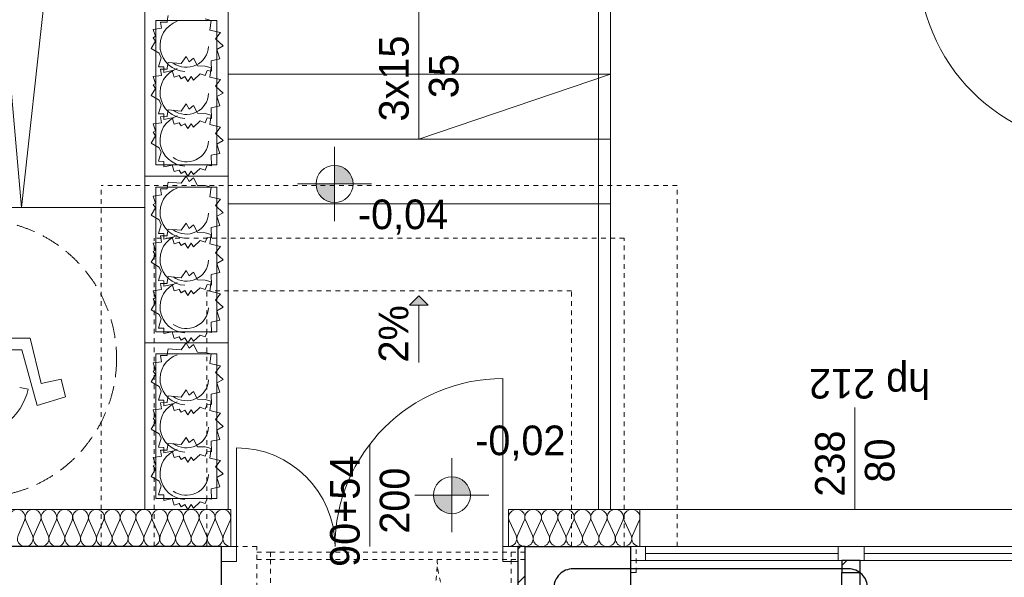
# Model space of a CAD drawing. Extents: x -220425 to -93252, y -20065 to 80294.
# Tile 34 of 103: x -172693 to -167375, y 2479 to 5489. Entities that reach past the tile are written whole.
import ezdxf
from ezdxf.lldxf.tags import DXFTag

# ---------------------------------------------------------------- set-up
doc = ezdxf.new("R2010")
doc.units = 0
doc.header["$MEASUREMENT"] = 0
doc.set_wipeout_variables(frame=1)
doc.linetypes.add('Hidden Line', pattern=[50, 25, -25])
doc.linetypes.add('Krawędzie ukryte', pattern=[150, 100, -50])
doc.layers.add('#kan_san-op', color=34, linetype='Continuous')
doc.layers.add('IS_Text_Konstrukcji', color=7, linetype='Continuous')
for name, color, linetype, lineweight, true_color in [('Arch drzwi_Nr_Pióra__4', 7, 'Continuous', 9, 0x029e21), ('Arch ocieplenie_Nr_Pióra__22', 7, 'Continuous', 9, 0x7f7f7f), ('Arch okna_Nr_Pióra__4', 7, 'Continuous', 9, 0x029e21), ('Arch wyposarzenie_Nr_Pióra__2', 7, 'Continuous', 13, 0x7f7f7f), ('Arch wyposarzenie_Nr_Pióra__4', 7, 'Continuous', 9, 0x029e21)]:
    doc.layers.add(name, color=color, linetype=linetype, lineweight=lineweight, true_color=true_color)
for name, color, linetype, lineweight in [('Arch opisy_Nr_Pióra__21', 7, 'Continuous', 9), ('Arch schody_Nr_Pióra__21', 7, 'Continuous', 9), ('arch spadki_Nr_Pióra__21', 7, 'Continuous', 9), ('ARCH TABELA_Nr_Pióra__21', 7, 'Continuous', 9), ('Arch wyburzenia_Nr_Pióra__46', 5, 'Continuous', 13), ('Arch ściany nośne_Nr_Pióra__21', 7, 'Continuous', 9), ('Arch ściany nośne_Nr_Pióra__27', 7, 'Continuous', 30), ('INWENT RZĘDNE_Nr_Pióra__21', 7, 'Continuous', 9), ('INWENT. DRZWI_Nr_Pióra__101', 8, 'Continuous', 13), ('INWENT.ŚCIANY_Nr_Pióra__1', 7, 'Continuous', 25), ('INWENT.ŚCIANY_Nr_Pióra__101', 8, 'Continuous', 13), ('PODKŁAD', 252, 'Continuous', 35)]:
    doc.layers.add(name, color=color, linetype=linetype, lineweight=lineweight)
doc.styles.add('GENERATED_STYLE_2', font='txt')
doc.styles.add('GENERATED_STYLE_6', font='txt')
tags = doc.linetypes.add('SOLID', pattern=[10, 10, 0]).pattern_tags.tags
tags[6:7] = [DXFTag(74, 4), DXFTag(75, 0), DXFTag(340, '0'), DXFTag(46, 0.0), DXFTag(50, 0.0), DXFTag(44, 0.0), DXFTag(45, 0.0)]
tags[4:5] = [DXFTag(74, 4), DXFTag(75, 0), DXFTag(340, '0'), DXFTag(46, 0.0), DXFTag(50, 0.0), DXFTag(44, 0.0), DXFTag(45, 0.0)]
pattern_1 = [(45, (0, 0), (-91.92388, 91.92388), [])]

# ---------------------------------------------------------------- blocks, each defined once
blk = doc.blocks.new('parter')
at = {"layer": 'Arch schody_Nr_Pióra__21', "linetype": 'Continuous'}
blk.add_hatch(color=252, dxfattribs=at).paths.add_polyline_path([(-170537.4, 3998.4), (-170487.4, 3948.4), (-170587.4, 3948.4)], flags=0)
at = {"layer": 'Arch ściany nośne_Nr_Pióra__21', "linetype": 'Continuous'}
h = blk.add_hatch(dxfattribs=at)
h.set_pattern_fill('Common_Brick', color=252, style=0, pattern_type=2)
h.set_pattern_definition(pattern_1)
h.paths.add_polyline_path([(-169962.4, 2214.9), (-169962.4, 2644.9), (-170002.4, 2644.9), (-170002.4, 2214.9)], flags=0)
h = blk.add_hatch(dxfattribs=at)
h.set_pattern_fill('Common_Brick', color=252, style=0, pattern_type=2)
h.set_pattern_definition(pattern_1)
h.paths.add_polyline_path([(-168252.4, 2504.9), (-168152.4, 2504.9), (-168152.4, 2569.9), (-168252.4, 2569.9)], flags=0)
at = {"layer": 'INWENT RZĘDNE_Nr_Pióra__21', "linetype": 'Continuous'}
for points in [[(-170992.1, 4602.2), (-170892.1, 4602.2), (-170899.7, 4640.4), (-170921.4, 4672.9), (-170953.8, 4694.6), (-170992.1, 4702.2)], [(-170992.1, 4602.2), (-171092.1, 4602.2), (-171084.5, 4563.9), (-171062.8, 4531.5), (-171030.4, 4509.8), (-170992.1, 4502.2)], [(-170358.5, 2922.1), (-170258.5, 2922.1), (-170266.2, 2960.4), (-170287.8, 2992.8), (-170320.3, 3014.5), (-170358.5, 3022.1)], [(-170358.5, 2922.1), (-170458.5, 2922.1), (-170450.9, 2883.8), (-170429.3, 2851.4), (-170396.8, 2829.7), (-170358.5, 2822.1)]]:
    blk.add_hatch(color=252, dxfattribs=at).paths.add_polyline_path(points, flags=0)
at = {"layer": 'Arch drzwi_Nr_Pióra__4', "color": 252, "linetype": 'Continuous'}
for p, q in [((-170082.4, 2644.9), (-170082.4, 3552.1)), ((-171522.4, 2644.9), (-171522.4, 3177.7)), ((-171602.4, 2644.9), (-171602.4, 2564.9)), ((-171602.4, 2644.9), (-171602.4, 2564.9)), ((-171522.4, 2644.9), (-171602.4, 2644.9)), ((-171602.4, 2644.9), (-171602.4, 2564.9)), ((-171522.4, 2564.9), (-171522.4, 2644.9)), ((-170082.4, 2644.9), (-170082.4, 2564.9)), ((-170002.4, 2644.9), (-170082.4, 2644.9)), ((-170002.4, 2564.9), (-170002.4, 2644.9)), ((-170002.4, 2644.9), (-170002.4, 2564.9)), ((-170002.4, 2644.9), (-170002.4, 2564.9)), ((-171602.4, 2564.9), (-171522.4, 2564.9)), ((-170082.4, 2564.9), (-170002.4, 2564.9))]:
    blk.add_line(p, q, dxfattribs=at)
for centre, radius, start, end in [((-170082.4, 2644.9), 907.2, 90, 180), ((-171522.4, 2644.9), 532.8, 0, 90)]:
    blk.add_arc(centre, radius, start, end, dxfattribs=at)
at = {"layer": 'Arch ocieplenie_Nr_Pióra__22', "color": 252, "linetype": 'Continuous'}
for p, q in [((-172701.9, 2704.4), (-172666.4, 2785.3)), ((-172659.2, 2785.3), (-172623.7, 2704.4)), ((-172616.5, 2704.4), (-172581, 2785.3)), ((-172573.8, 2785.3), (-172538.3, 2704.4)), ((-172531.1, 2704.4), (-172495.6, 2785.3)), ((-172488.4, 2785.3), (-172452.8, 2704.4)), ((-172445.7, 2704.4), (-172410.1, 2785.3)), ((-172403, 2785.3), (-172367.4, 2704.4)), ((-172360.3, 2704.4), (-172324.7, 2785.3)), ((-172317.5, 2785.3), (-172282, 2704.4)), ((-172274.8, 2704.4), (-172239.3, 2785.3)), ((-172232.1, 2785.3), (-172196.6, 2704.4)), ((-172189.4, 2704.4), (-172153.9, 2785.3)), ((-172146.7, 2785.3), (-172111.2, 2704.4)), ((-172104, 2704.4), (-172068.5, 2785.3)), ((-172061.3, 2785.3), (-172025.8, 2704.4)), ((-172018.6, 2704.4), (-171983.1, 2785.3)), ((-171975.9, 2785.3), (-171940.3, 2704.4)), ((-171933.2, 2704.4), (-171897.6, 2785.3)), ((-171890.5, 2785.3), (-171854.9, 2704.4)), ((-171847.8, 2704.4), (-171812.2, 2785.3)), ((-171805, 2785.3), (-171769.5, 2704.4)), ((-171762.3, 2704.4), (-171726.8, 2785.3)), ((-171719.6, 2785.3), (-171684.1, 2704.4)), ((-171676.9, 2704.4), (-171641.4, 2785.3)), ((-171634.2, 2785.3), (-171598.7, 2704.4)), ((-171591.5, 2704.4), (-171556, 2785.3)), ((-170048.7, 2785.3), (-170011.7, 2704.4)), ((-170004.3, 2704.4), (-169967.4, 2785.3)), ((-169959.9, 2785.3), (-169923, 2704.4)), ((-169915.5, 2704.4), (-169878.6, 2785.3)), ((-169871.2, 2785.3), (-169834.2, 2704.4)), ((-169826.8, 2704.4), (-169789.9, 2785.3)), ((-169782.4, 2785.3), (-169745.5, 2704.4)), ((-169738, 2704.4), (-169701.1, 2785.3)), ((-169693.7, 2785.3), (-169656.7, 2704.4)), ((-169649.3, 2704.4), (-169612.4, 2785.3)), ((-169604.9, 2785.3), (-169568, 2704.4)), ((-169560.5, 2704.4), (-169523.6, 2785.3)), ((-169516.2, 2785.3), (-169479.2, 2704.4)), ((-169471.8, 2704.4), (-169434.9, 2785.3)), ((-169427.4, 2785.3), (-169390.5, 2704.4)), ((-169383, 2704.4), (-169346.1, 2785.3))]:
    blk.add_line(p, q, dxfattribs=at)
for centre, major_axis, ratio, start_param, end_param in [((-172705.5, 2802.3), (42.7, 0), 0.995956, 5.870392, 9.837571), ((-172620.1, 2802.3), (42.7, 0), 0.995956, 5.870392, 9.837571), ((-172534.7, 2802.3), (42.7, 0), 0.995956, 5.870392, 9.837571), ((-172449.3, 2802.3), (42.7, 0), 0.995956, 5.870392, 9.837571), ((-172363.8, 2802.3), (42.7, 0), 0.995956, 5.870392, 9.837571), ((-172278.4, 2802.3), (42.7, 0), 0.995956, 5.870392, 9.837571), ((-172193, 2802.3), (42.7, 0), 0.995956, 5.870392, 9.837571), ((-172107.6, 2802.3), (42.7, 0), 0.995956, 5.870392, 9.837571), ((-172022.2, 2802.3), (42.7, 0), 0.995956, 5.870392, 9.837571), ((-171936.8, 2802.3), (42.7, 0), 0.995956, 5.870392, 9.837571), ((-171851.3, 2802.3), (42.7, 0), 0.995956, 5.870392, 9.837571), ((-171765.9, 2802.3), (42.7, 0), 0.995956, 5.870392, 9.837571), ((-171680.5, 2802.3), (42.7, 0), 0.995956, 5.870392, 9.837571), ((-171595.1, 2802.3), (42.7, 0), 0.995956, 5.870392, 9.837571), ((-170008, 2802.3), (44.4, 0), 0.958549, 5.870392, 9.837571), ((-169919.3, 2802.3), (44.4, 0), 0.958549, 5.870392, 9.837571), ((-169830.5, 2802.3), (44.4, 0), 0.958549, 5.870392, 9.837571), ((-169741.8, 2802.3), (44.4, 0), 0.958549, 5.870392, 9.837571), ((-169653, 2802.3), (44.4, 0), 0.958549, 5.870392, 9.837571), ((-169564.3, 2802.3), (44.4, 0), 0.958549, 5.870392, 9.837571), ((-169475.5, 2802.3), (44.4, 0), 0.958549, 5.870392, 9.837571), ((-169386.8, 2802.3), (44.4, 0), 0.958549, 5.870392, 9.837571), ((-172662.8, 2687.4), (42.7, 0), 0.995956, 2.7288, 6.695979), ((-172577.4, 2687.4), (42.7, 0), 0.995956, 2.7288, 6.695979), ((-172492, 2687.4), (42.7, 0), 0.995956, 2.7288, 6.695979), ((-172406.5, 2687.4), (42.7, 0), 0.995956, 2.7288, 6.695979), ((-172321.1, 2687.4), (42.7, 0), 0.995956, 2.7288, 6.695979), ((-172235.7, 2687.4), (42.7, 0), 0.995956, 2.7288, 6.695979), ((-172150.3, 2687.4), (42.7, 0), 0.995956, 2.7288, 6.695979), ((-172064.9, 2687.4), (42.7, 0), 0.995956, 2.7288, 6.695979), ((-171979.5, 2687.4), (42.7, 0), 0.995956, 2.7288, 6.695979), ((-171894, 2687.4), (42.7, 0), 0.995956, 2.7288, 6.695979), ((-171808.6, 2687.4), (42.7, 0), 0.995956, 2.7288, 6.695979), ((-171723.2, 2687.4), (42.7, 0), 0.995956, 2.7288, 6.695979), ((-171637.8, 2687.4), (42.7, 0), 0.995956, 2.7288, 6.695979), ((-171552.4, 2687.4), (42.7, 0), 0.995956, 2.7288, 4.712389), ((-170052.4, 2687.4), (44.4, 0), 0.958549, 4.712389, 6.695979), ((-169963.6, 2687.4), (44.4, 0), 0.958549, 2.7288, 6.695979), ((-169874.9, 2687.4), (44.4, 0), 0.958549, 2.7288, 6.695979), ((-169786.1, 2687.4), (44.4, 0), 0.958549, 2.7288, 6.695979), ((-169697.4, 2687.4), (44.4, 0), 0.958549, 2.7288, 6.695979), ((-169608.6, 2687.4), (44.4, 0), 0.958549, 2.7288, 6.695979), ((-169519.9, 2687.4), (44.4, 0), 0.958549, 2.7288, 6.695979), ((-169431.1, 2687.4), (44.4, 0), 0.958549, 2.7288, 6.695979), ((-169342.4, 2687.4), (44.4, 0), 0.958549, 2.7288, 4.712389)]:
    blk.add_ellipse(centre, major_axis=major_axis, ratio=ratio, start_param=start_param, end_param=end_param, dxfattribs=at)
at = {"layer": 'Arch okna_Nr_Pióra__4', "color": 252, "linetype": 'Continuous'}
for p, q in [((-168182.4, 2844.9), (-168182.4, 3394.9)), ((-170802.4, 2644.9), (-170802.4, 3194.9)), ((-169342.4, 2844.9), (-167022.4, 2844.9)), ((-169392.4, 2644.9), (-167012.4, 2644.9)), ((-169312.4, 2569.9), (-169312.4, 2644.9)), ((-169312.4, 2607.4), (-168272.4, 2607.4)), ((-168272.4, 2569.9), (-168272.4, 2644.9)), ((-168132.4, 2569.9), (-168132.4, 2644.9)), ((-168132.4, 2607.4), (-167092.4, 2607.4)), ((-169392.4, 2569.9), (-167012.4, 2569.9))]:
    blk.add_line(p, q, dxfattribs=at)
at = {"layer": 'Arch opisy_Nr_Pióra__21', "color": 252, "linetype": 'Krawędzie ukryte'}
blk.add_circle((-172919.6, 3659.9), 750, dxfattribs=at)
at = {"layer": 'Arch schody_Nr_Pióra__21', "color": 252, "linetype": 'Continuous'}
for p, q in [((-172682.4, 4474.9), (-173217.4, 10594.9)), ((-172682.4, 4474.9), (-172017.4, 10594.9)), ((-172017.4, 4474.9), (-172017.4, 10594.9)), ((-172017.4, 5544.9), (-172017.4, 4644.9)), ((-171567.4, 4644.9), (-171567.4, 5544.9)), ((-170537.4, 5544.9), (-170537.4, 4844.9)), ((-169567.4, 2844.9), (-169567.4, 5544.9)), ((-169502.4, 2844.9), (-169502.4, 5544.9)), ((-171957.4, 5484.9), (-171957.4, 4704.9)), ((-171627.4, 5484.9), (-171957.4, 5484.9)), ((-171627.4, 4704.9), (-171627.4, 5484.9)), ((-169502.4, 5194.9), (-171567.4, 5194.9)), ((-170537.4, 4844.9), (-169502.4, 5194.9)), ((-169502.4, 4844.9), (-171567.4, 4844.9)), ((-171957.4, 4704.9), (-171627.4, 4704.9)), ((-171567.4, 4644.9), (-172017.4, 4644.9)), ((-171567.4, 4644.9), (-172017.4, 4644.9)), ((-172017.4, 4644.9), (-172017.4, 3744.9)), ((-171567.4, 3744.9), (-171567.4, 4644.9)), ((-171957.4, 4584.9), (-171957.4, 3804.9)), ((-171627.4, 4584.9), (-171957.4, 4584.9)), ((-171627.4, 3804.9), (-171627.4, 4584.9)), ((-173217.4, 4474.9), (-172017.4, 4474.9)), ((-169502.4, 4494.9), (-171567.4, 4494.9)), ((-170537.4, 3998.4), (-170587.4, 3948.4)), ((-170537.4, 3998.4), (-170487.4, 3948.4)), ((-170487.4, 3948.4), (-170587.4, 3948.4)), ((-170537.4, 3638.4), (-170537.4, 3948.4)), ((-171957.4, 3804.9), (-171627.4, 3804.9)), ((-171567.4, 3744.9), (-172017.4, 3744.9)), ((-171567.4, 3744.9), (-172017.4, 3744.9)), ((-172017.4, 3744.9), (-172017.4, 2844.9)), ((-171567.4, 2844.9), (-171567.4, 3744.9)), ((-171957.4, 3684.9), (-171957.4, 2904.9)), ((-171627.4, 3684.9), (-171957.4, 3684.9)), ((-171627.4, 2904.9), (-171627.4, 3684.9)), ((-171957.4, 2904.9), (-171627.4, 2904.9)), ((-171567.4, 2844.9), (-172017.4, 2844.9))]:
    blk.add_line(p, q, dxfattribs=at)
at = {"layer": 'ARCH TABELA_Nr_Pióra__21', "color": 252, "linetype": 'Continuous'}
blk.add_circle((-166840, 5806.6), 1000, dxfattribs=at)
at = {"layer": 'Arch wyburzenia_Nr_Pióra__46', "color": 252, "linetype": 'Continuous'}
for p, q in [((-171552.4, 2844.9), (-175652.4, 2844.9)), ((-171552.4, 2844.9), (-171552.4, 2644.9)), ((-170052.4, 2644.9), (-170052.4, 2844.9)), ((-170052.4, 2844.9), (-169342.4, 2844.9)), ((-169342.4, 2844.9), (-169342.4, 2644.9))]:
    blk.add_line(p, q, dxfattribs=at)
at = {"layer": 'Arch wyposarzenie_Nr_Pióra__2', "color": 252, "linetype": 'Continuous'}
for p, q in [((-172637, 3769.1), (-172940.1, 3770.3)), ((-172576.9, 3524.6), (-172637, 3769.1)), ((-173011.2, 3707.7), (-172680.6, 3706.4)), ((-172680.6, 3706.4), (-172599.1, 3407.2)), ((-172468.7, 3548.2), (-172576.9, 3524.6)), ((-172445.4, 3453.7), (-172468.7, 3548.2)), ((-172647.5, 3494), (-172692.8, 3504.3)), ((-172599.1, 3407.2), (-172445.4, 3453.7))]:
    blk.add_line(p, q, dxfattribs=at)
blk.add_ellipse((-172964.6, 3566), major_axis=(325.1, 0), ratio=0.999933, start_param=1.947533, end_param=6.059917, dxfattribs=at)
at = {"layer": 'Arch wyposarzenie_Nr_Pióra__4', "color": 252, "linetype": 'Continuous'}
for p, q in [((-171895.9, 5476.4), (-171895.5, 5483.3)), ((-171895.5, 5483.3), (-171891.5, 5512.4)), ((-171690.4, 5493.3), (-171658.2, 5484.5)), ((-171658.2, 5484.5), (-171665.4, 5433.4)), ((-171971.8, 5436.8), (-171927.2, 5442.8)), ((-171959.9, 5399.4), (-171971.8, 5436.8)), ((-171932.2, 5476), (-171895.9, 5476.4)), ((-171927.2, 5442.8), (-171932.2, 5476)), ((-171665.4, 5433.4), (-171608.2, 5420)), ((-171983.3, 5333.8), (-171959.6, 5373)), ((-171972.3, 5391.8), (-171959.9, 5399.4)), ((-171959.6, 5373), (-171972.3, 5391.8)), ((-171608.2, 5420), (-171635.8, 5385.4)), ((-171635.8, 5385.4), (-171594, 5347.2)), ((-171938.6, 5308.4), (-171983.3, 5333.8)), ((-171594, 5347.2), (-171627.4, 5328)), ((-171627.4, 5328), (-171611.3, 5278.1)), ((-171942.3, 5235.3), (-171929.2, 5284.1)), ((-171929.2, 5284.1), (-171938.6, 5308.4)), ((-171821.3, 5252.2), (-171793.5, 5290.4)), ((-171793.5, 5290.4), (-171776.8, 5262.1)), ((-171776.8, 5262.1), (-171753.2, 5281.5)), ((-171753.2, 5281.5), (-171731.7, 5240.1)), ((-171611.3, 5278.1), (-171658.9, 5267.6)), ((-171658.9, 5267.6), (-171657.6, 5211)), ((-171913.6, 5234.6), (-171942.3, 5235.3)), ((-171932.2, 5221.6), (-171895.9, 5221.9)), ((-171927.2, 5188.4), (-171932.2, 5221.6)), ((-171914.2, 5204.8), (-171913.6, 5234.6)), ((-171869.9, 5214.6), (-171914.2, 5204.8)), ((-171895.9, 5221.9), (-171895.5, 5228.8)), ((-171895.5, 5228.8), (-171891.5, 5257.9)), ((-171891.5, 5257.9), (-171821.3, 5252.2)), ((-171858.1, 5179.3), (-171869.9, 5214.6)), ((-171731.7, 5240.1), (-171690.4, 5238.8)), ((-171680.8, 5214.1), (-171690.7, 5187.4)), ((-171690.4, 5238.8), (-171658.2, 5230)), ((-171657.6, 5211), (-171680.8, 5214.1)), ((-171658.2, 5230), (-171665.4, 5179)), ((-171971.8, 5182.4), (-171927.2, 5188.4)), ((-171959.9, 5144.9), (-171971.8, 5182.4)), ((-171831.5, 5187.3), (-171858.1, 5179.3)), ((-171820.4, 5169.8), (-171831.5, 5187.3)), ((-171800.2, 5182.1), (-171820.4, 5169.8)), ((-171784.7, 5155.4), (-171800.2, 5182.1)), ((-171766.6, 5182.3), (-171784.7, 5155.4)), ((-171753.6, 5163.5), (-171766.6, 5182.3)), ((-171717.4, 5196.8), (-171753.6, 5163.5)), ((-171690.7, 5187.4), (-171717.4, 5196.8)), ((-171665.4, 5179), (-171608.2, 5165.6)), ((-171608.2, 5165.6), (-171635.8, 5130.9)), ((-171983.3, 5079.4), (-171959.6, 5118.5)), ((-171972.3, 5137.3), (-171959.9, 5144.9)), ((-171959.6, 5118.5), (-171972.3, 5137.3)), ((-171635.8, 5130.9), (-171594, 5092.7)), ((-171938.6, 5054), (-171983.3, 5079.4)), ((-171929.2, 5029.6), (-171938.6, 5054)), ((-171594, 5092.7), (-171627.4, 5073.6)), ((-171627.4, 5073.6), (-171611.3, 5023.7)), ((-171942.3, 4980.8), (-171929.2, 5029.6)), ((-171895.5, 4972.7), (-171891.5, 5001.9)), ((-171891.5, 5001.9), (-171821.3, 4996.1)), ((-171821.3, 4996.1), (-171793.5, 5034.3)), ((-171793.5, 5034.3), (-171776.8, 5006)), ((-171776.8, 5006), (-171753.2, 5025.5)), ((-171753.2, 5025.5), (-171731.7, 4984)), ((-171611.3, 5023.7), (-171658.9, 5013.1)), ((-171658.9, 5013.1), (-171657.6, 4956.6)), ((-171913.6, 4980.1), (-171942.3, 4980.8)), ((-171932.2, 4965.5), (-171895.9, 4965.8)), ((-171927.2, 4932.3), (-171932.2, 4965.5)), ((-171914.2, 4950.4), (-171913.6, 4980.1)), ((-171869.9, 4960.1), (-171914.2, 4950.4)), ((-171895.9, 4965.8), (-171895.5, 4972.7)), ((-171858.1, 4924.8), (-171869.9, 4960.1)), ((-171731.7, 4984), (-171690.4, 4982.7)), ((-171680.8, 4959.7), (-171690.7, 4932.9)), ((-171690.4, 4982.7), (-171658.2, 4974)), ((-171657.6, 4956.6), (-171680.8, 4959.7)), ((-171658.2, 4974), (-171665.4, 4922.9)), ((-171971.8, 4926.3), (-171927.2, 4932.3)), ((-171959.9, 4888.8), (-171971.8, 4926.3)), ((-171831.5, 4932.8), (-171858.1, 4924.8)), ((-171820.4, 4915.3), (-171831.5, 4932.8)), ((-171800.2, 4927.7), (-171820.4, 4915.3)), ((-171784.7, 4900.9), (-171800.2, 4927.7)), ((-171766.6, 4927.8), (-171784.7, 4900.9)), ((-171753.6, 4909), (-171766.6, 4927.8)), ((-171717.4, 4942.4), (-171753.6, 4909)), ((-171690.7, 4932.9), (-171717.4, 4942.4)), ((-171665.4, 4922.9), (-171608.2, 4909.5)), ((-171608.2, 4909.5), (-171635.8, 4874.9)), ((-171983.3, 4823.3), (-171959.6, 4862.4)), ((-171972.3, 4881.2), (-171959.9, 4888.8)), ((-171959.6, 4862.4), (-171972.3, 4881.2)), ((-171635.8, 4874.9), (-171594, 4836.7)), ((-171938.6, 4797.9), (-171983.3, 4823.3)), ((-171929.2, 4773.6), (-171938.6, 4797.9)), ((-171594, 4836.7), (-171627.4, 4817.5)), ((-171627.4, 4817.5), (-171611.3, 4767.6)), ((-171942.3, 4724.7), (-171929.2, 4773.6)), ((-171611.3, 4767.6), (-171658.9, 4757)), ((-171658.9, 4757), (-171657.6, 4700.5)), ((-171913.6, 4724), (-171942.3, 4724.7)), ((-171914.2, 4694.3), (-171913.6, 4724)), ((-171869.9, 4704), (-171914.2, 4694.3)), ((-171858.1, 4668.8), (-171869.9, 4704)), ((-171717.4, 4686.3), (-171753.6, 4652.9)), ((-171690.7, 4676.8), (-171717.4, 4686.3)), ((-171680.8, 4703.6), (-171690.7, 4676.8)), ((-171657.6, 4700.5), (-171680.8, 4703.6)), ((-171831.5, 4676.7), (-171858.1, 4668.8)), ((-171820.4, 4659.2), (-171831.5, 4676.7)), ((-171821.3, 4606.7), (-171793.5, 4644.9)), ((-171800.2, 4671.6), (-171820.4, 4659.2)), ((-171784.7, 4644.9), (-171800.2, 4671.6)), ((-171793.5, 4644.9), (-171776.8, 4616.5)), ((-171766.6, 4671.7), (-171784.7, 4644.9)), ((-171776.8, 4616.5), (-171753.2, 4636)), ((-171753.6, 4652.9), (-171766.6, 4671.7)), ((-171753.2, 4636), (-171731.7, 4594.6)), ((-171932.2, 4576), (-171895.9, 4576.4)), ((-171927.2, 4542.8), (-171932.2, 4576)), ((-171895.9, 4576.4), (-171895.5, 4583.3)), ((-171895.5, 4583.3), (-171891.5, 4612.4)), ((-171891.5, 4612.4), (-171821.3, 4606.7)), ((-171731.7, 4594.6), (-171690.4, 4593.3)), ((-171690.4, 4593.3), (-171658.2, 4584.5)), ((-171658.2, 4584.5), (-171665.4, 4533.4)), ((-171971.8, 4536.8), (-171927.2, 4542.8)), ((-171959.9, 4499.4), (-171971.8, 4536.8)), ((-171665.4, 4533.4), (-171608.2, 4520)), ((-171983.3, 4433.8), (-171959.6, 4473)), ((-171972.3, 4491.8), (-171959.9, 4499.4)), ((-171959.6, 4473), (-171972.3, 4491.8)), ((-171608.2, 4520), (-171635.8, 4485.4)), ((-171635.8, 4485.4), (-171594, 4447.2)), ((-171938.6, 4408.4), (-171983.3, 4433.8)), ((-171594, 4447.2), (-171627.4, 4428)), ((-171627.4, 4428), (-171611.3, 4378.1)), ((-171942.3, 4335.3), (-171929.2, 4384.1)), ((-171929.2, 4384.1), (-171938.6, 4408.4)), ((-171821.3, 4352.2), (-171793.5, 4390.4)), ((-171793.5, 4390.4), (-171776.8, 4362.1)), ((-171776.8, 4362.1), (-171753.2, 4381.5)), ((-171753.2, 4381.5), (-171731.7, 4340.1)), ((-171611.3, 4378.1), (-171658.9, 4367.6)), ((-171658.9, 4367.6), (-171657.6, 4311)), ((-171913.6, 4334.6), (-171942.3, 4335.3)), ((-171932.2, 4321.6), (-171895.9, 4321.9)), ((-171927.2, 4288.4), (-171932.2, 4321.6)), ((-171914.2, 4304.8), (-171913.6, 4334.6)), ((-171869.9, 4314.6), (-171914.2, 4304.8)), ((-171895.9, 4321.9), (-171895.5, 4328.8)), ((-171895.5, 4328.8), (-171891.5, 4357.9)), ((-171891.5, 4357.9), (-171821.3, 4352.2)), ((-171858.1, 4279.3), (-171869.9, 4314.6)), ((-171731.7, 4340.1), (-171690.4, 4338.8)), ((-171680.8, 4314.1), (-171690.7, 4287.4)), ((-171690.4, 4338.8), (-171658.2, 4330)), ((-171657.6, 4311), (-171680.8, 4314.1)), ((-171658.2, 4330), (-171665.4, 4279)), ((-171971.8, 4282.4), (-171927.2, 4288.4)), ((-171959.9, 4244.9), (-171971.8, 4282.4)), ((-171831.5, 4287.3), (-171858.1, 4279.3)), ((-171820.4, 4269.8), (-171831.5, 4287.3)), ((-171800.2, 4282.1), (-171820.4, 4269.8)), ((-171784.7, 4255.4), (-171800.2, 4282.1)), ((-171766.6, 4282.3), (-171784.7, 4255.4)), ((-171753.6, 4263.5), (-171766.6, 4282.3)), ((-171717.4, 4296.8), (-171753.6, 4263.5)), ((-171690.7, 4287.4), (-171717.4, 4296.8)), ((-171665.4, 4279), (-171608.2, 4265.6)), ((-171608.2, 4265.6), (-171635.8, 4230.9)), ((-171983.3, 4179.4), (-171959.6, 4218.5)), ((-171972.3, 4237.3), (-171959.9, 4244.9)), ((-171959.6, 4218.5), (-171972.3, 4237.3)), ((-171635.8, 4230.9), (-171594, 4192.7)), ((-171938.6, 4154), (-171983.3, 4179.4)), ((-171929.2, 4129.6), (-171938.6, 4154)), ((-171594, 4192.7), (-171627.4, 4173.6)), ((-171627.4, 4173.6), (-171611.3, 4123.7)), ((-171942.3, 4080.8), (-171929.2, 4129.6)), ((-171895.5, 4072.7), (-171891.5, 4101.9)), ((-171891.5, 4101.9), (-171821.3, 4096.1)), ((-171821.3, 4096.1), (-171793.5, 4134.3)), ((-171793.5, 4134.3), (-171776.8, 4106)), ((-171776.8, 4106), (-171753.2, 4125.5)), ((-171753.2, 4125.5), (-171731.7, 4084)), ((-171611.3, 4123.7), (-171658.9, 4113.1)), ((-171658.9, 4113.1), (-171657.6, 4056.6)), ((-171913.6, 4080.1), (-171942.3, 4080.8)), ((-171932.2, 4065.5), (-171895.9, 4065.8)), ((-171927.2, 4032.3), (-171932.2, 4065.5)), ((-171914.2, 4050.4), (-171913.6, 4080.1)), ((-171869.9, 4060.1), (-171914.2, 4050.4)), ((-171895.9, 4065.8), (-171895.5, 4072.7)), ((-171858.1, 4024.8), (-171869.9, 4060.1)), ((-171717.4, 4042.4), (-171753.6, 4009)), ((-171731.7, 4084), (-171690.4, 4082.7)), ((-171690.7, 4032.9), (-171717.4, 4042.4)), ((-171680.8, 4059.7), (-171690.7, 4032.9)), ((-171690.4, 4082.7), (-171658.2, 4074)), ((-171657.6, 4056.6), (-171680.8, 4059.7)), ((-171658.2, 4074), (-171665.4, 4022.9)), ((-171972.3, 3981.2), (-171959.9, 3988.8)), ((-171971.8, 4026.3), (-171927.2, 4032.3)), ((-171959.9, 3988.8), (-171971.8, 4026.3)), ((-171831.5, 4032.8), (-171858.1, 4024.8)), ((-171820.4, 4015.3), (-171831.5, 4032.8)), ((-171800.2, 4027.7), (-171820.4, 4015.3)), ((-171784.7, 4000.9), (-171800.2, 4027.7)), ((-171766.6, 4027.8), (-171784.7, 4000.9)), ((-171753.6, 4009), (-171766.6, 4027.8)), ((-171665.4, 4022.9), (-171608.2, 4009.5)), ((-171608.2, 4009.5), (-171635.8, 3974.9)), ((-171983.3, 3923.3), (-171959.6, 3962.4)), ((-171959.6, 3962.4), (-171972.3, 3981.2)), ((-171635.8, 3974.9), (-171594, 3936.7)), ((-171594, 3936.7), (-171627.4, 3917.5)), ((-171938.6, 3897.9), (-171983.3, 3923.3)), ((-171929.2, 3873.6), (-171938.6, 3897.9)), ((-171627.4, 3917.5), (-171611.3, 3867.6)), ((-171942.3, 3824.7), (-171929.2, 3873.6)), ((-171611.3, 3867.6), (-171658.9, 3857)), ((-171658.9, 3857), (-171657.6, 3800.5)), ((-171913.6, 3824), (-171942.3, 3824.7)), ((-171914.2, 3794.3), (-171913.6, 3824)), ((-171869.9, 3804), (-171914.2, 3794.3)), ((-171858.1, 3768.8), (-171869.9, 3804)), ((-171831.5, 3776.7), (-171858.1, 3768.8)), ((-171820.4, 3759.2), (-171831.5, 3776.7)), ((-171717.4, 3786.3), (-171753.6, 3752.9)), ((-171690.7, 3776.8), (-171717.4, 3786.3)), ((-171680.8, 3803.6), (-171690.7, 3776.8)), ((-171657.6, 3800.5), (-171680.8, 3803.6)), ((-171821.3, 3706.7), (-171793.5, 3744.9)), ((-171800.2, 3771.6), (-171820.4, 3759.2)), ((-171784.7, 3744.9), (-171800.2, 3771.6)), ((-171793.5, 3744.9), (-171776.8, 3716.5)), ((-171766.6, 3771.7), (-171784.7, 3744.9)), ((-171776.8, 3716.5), (-171753.2, 3736)), ((-171753.6, 3752.9), (-171766.6, 3771.7)), ((-171753.2, 3736), (-171731.7, 3694.6)), ((-171932.2, 3676), (-171895.9, 3676.4)), ((-171927.2, 3642.8), (-171932.2, 3676)), ((-171895.9, 3676.4), (-171895.5, 3683.3)), ((-171895.5, 3683.3), (-171891.5, 3712.4)), ((-171891.5, 3712.4), (-171821.3, 3706.7)), ((-171731.7, 3694.6), (-171690.4, 3693.3)), ((-171690.4, 3693.3), (-171658.2, 3684.5)), ((-171658.2, 3684.5), (-171665.4, 3633.4)), ((-171971.8, 3636.8), (-171927.2, 3642.8)), ((-171959.9, 3599.4), (-171971.8, 3636.8)), ((-171665.4, 3633.4), (-171608.2, 3620)), ((-171608.2, 3620), (-171635.8, 3585.4)), ((-171983.3, 3533.8), (-171959.6, 3573)), ((-171972.3, 3591.8), (-171959.9, 3599.4)), ((-171959.6, 3573), (-171972.3, 3591.8)), ((-171635.8, 3585.4), (-171594, 3547.2)), ((-171938.6, 3508.4), (-171983.3, 3533.8)), ((-171594, 3547.2), (-171627.4, 3528)), ((-171627.4, 3528), (-171611.3, 3478.1)), ((-171942.3, 3435.3), (-171929.2, 3484.1)), ((-171929.2, 3484.1), (-171938.6, 3508.4)), ((-171895.5, 3428.8), (-171891.5, 3457.9)), ((-171891.5, 3457.9), (-171821.3, 3452.2)), ((-171821.3, 3452.2), (-171793.5, 3490.4)), ((-171793.5, 3490.4), (-171776.8, 3462.1)), ((-171776.8, 3462.1), (-171753.2, 3481.5)), ((-171753.2, 3481.5), (-171731.7, 3440.1)), ((-171611.3, 3478.1), (-171658.9, 3467.6)), ((-171658.9, 3467.6), (-171657.6, 3411)), ((-171913.6, 3434.6), (-171942.3, 3435.3)), ((-171932.2, 3421.6), (-171895.9, 3421.9)), ((-171927.2, 3388.4), (-171932.2, 3421.6)), ((-171914.2, 3404.8), (-171913.6, 3434.6)), ((-171869.9, 3414.6), (-171914.2, 3404.8)), ((-171895.9, 3421.9), (-171895.5, 3428.8)), ((-171858.1, 3379.3), (-171869.9, 3414.6)), ((-171731.7, 3440.1), (-171690.4, 3438.8)), ((-171680.8, 3414.1), (-171690.7, 3387.4)), ((-171690.4, 3438.8), (-171658.2, 3430)), ((-171657.6, 3411), (-171680.8, 3414.1)), ((-171658.2, 3430), (-171665.4, 3379)), ((-171971.8, 3382.4), (-171927.2, 3388.4)), ((-171959.9, 3344.9), (-171971.8, 3382.4)), ((-171831.5, 3387.3), (-171858.1, 3379.3)), ((-171820.4, 3369.8), (-171831.5, 3387.3)), ((-171800.2, 3382.1), (-171820.4, 3369.8)), ((-171784.7, 3355.4), (-171800.2, 3382.1)), ((-171766.6, 3382.3), (-171784.7, 3355.4)), ((-171753.6, 3363.5), (-171766.6, 3382.3)), ((-171717.4, 3396.8), (-171753.6, 3363.5)), ((-171690.7, 3387.4), (-171717.4, 3396.8)), ((-171665.4, 3379), (-171608.2, 3365.6)), ((-171608.2, 3365.6), (-171635.8, 3330.9)), ((-171983.3, 3279.4), (-171959.6, 3318.5)), ((-171972.3, 3337.3), (-171959.9, 3344.9)), ((-171959.6, 3318.5), (-171972.3, 3337.3)), ((-171635.8, 3330.9), (-171594, 3292.7)), ((-171938.6, 3254), (-171983.3, 3279.4)), ((-171929.2, 3229.6), (-171938.6, 3254)), ((-171594, 3292.7), (-171627.4, 3273.6)), ((-171627.4, 3273.6), (-171611.3, 3223.7)), ((-171942.3, 3180.8), (-171929.2, 3229.6)), ((-171895.5, 3172.7), (-171891.5, 3201.9)), ((-171891.5, 3201.9), (-171821.3, 3196.1)), ((-171821.3, 3196.1), (-171793.5, 3234.3)), ((-171793.5, 3234.3), (-171776.8, 3206)), ((-171776.8, 3206), (-171753.2, 3225.5)), ((-171753.2, 3225.5), (-171731.7, 3184)), ((-171611.3, 3223.7), (-171658.9, 3213.1)), ((-171658.9, 3213.1), (-171657.6, 3156.6)), ((-171913.6, 3180.1), (-171942.3, 3180.8)), ((-171932.2, 3165.5), (-171895.9, 3165.8)), ((-171927.2, 3132.3), (-171932.2, 3165.5)), ((-171914.2, 3150.4), (-171913.6, 3180.1)), ((-171869.9, 3160.1), (-171914.2, 3150.4)), ((-171895.9, 3165.8), (-171895.5, 3172.7)), ((-171858.1, 3124.8), (-171869.9, 3160.1)), ((-171717.4, 3142.4), (-171753.6, 3109)), ((-171731.7, 3184), (-171690.4, 3182.7)), ((-171690.7, 3132.9), (-171717.4, 3142.4)), ((-171680.8, 3159.7), (-171690.7, 3132.9)), ((-171690.4, 3182.7), (-171658.2, 3174)), ((-171657.6, 3156.6), (-171680.8, 3159.7)), ((-171658.2, 3174), (-171665.4, 3122.9)), ((-171972.3, 3081.2), (-171959.9, 3088.8)), ((-171971.8, 3126.3), (-171927.2, 3132.3)), ((-171959.9, 3088.8), (-171971.8, 3126.3)), ((-171831.5, 3132.8), (-171858.1, 3124.8)), ((-171820.4, 3115.3), (-171831.5, 3132.8)), ((-171800.2, 3127.7), (-171820.4, 3115.3)), ((-171784.7, 3100.9), (-171800.2, 3127.7)), ((-171766.6, 3127.8), (-171784.7, 3100.9)), ((-171753.6, 3109), (-171766.6, 3127.8)), ((-171665.4, 3122.9), (-171608.2, 3109.5)), ((-171608.2, 3109.5), (-171635.8, 3074.9)), ((-171983.3, 3023.3), (-171959.6, 3062.4)), ((-171959.6, 3062.4), (-171972.3, 3081.2)), ((-171635.8, 3074.9), (-171594, 3036.7)), ((-171594, 3036.7), (-171627.4, 3017.5)), ((-171938.6, 2997.9), (-171983.3, 3023.3)), ((-171929.2, 2973.6), (-171938.6, 2997.9)), ((-171627.4, 3017.5), (-171611.3, 2967.6)), ((-171942.3, 2924.7), (-171929.2, 2973.6)), ((-171611.3, 2967.6), (-171658.9, 2957)), ((-171658.9, 2957), (-171657.6, 2900.5)), ((-171913.6, 2924), (-171942.3, 2924.7)), ((-171914.2, 2894.3), (-171913.6, 2924)), ((-171869.9, 2904), (-171914.2, 2894.3)), ((-171858.1, 2868.8), (-171869.9, 2904)), ((-171831.5, 2876.7), (-171858.1, 2868.8)), ((-171820.4, 2859.2), (-171831.5, 2876.7)), ((-171717.4, 2886.3), (-171753.6, 2852.9)), ((-171690.7, 2876.8), (-171717.4, 2886.3)), ((-171680.8, 2903.6), (-171690.7, 2876.8)), ((-171657.6, 2900.5), (-171680.8, 2903.6)), ((-171800.2, 2871.6), (-171820.4, 2859.2)), ((-171784.7, 2844.9), (-171800.2, 2871.6)), ((-171766.6, 2871.7), (-171784.7, 2844.9)), ((-171753.6, 2852.9), (-171766.6, 2871.7))]:
    blk.add_line(p, q, dxfattribs=at)
for centre, major_axis, start_param, end_param in [((-171792.4, 5349.3), (142.6, 0), 1.927535, 4.652962), ((-171792.4, 5349.3), (119.4, 0), 4.078423, 6.243896), ((-171792.4, 5094.9), (142.6, 0), 1.927535, 4.652962), ((-171792.4, 5094.9), (119.4, 0), 4.078423, 6.243896), ((-171792.4, 4838.8), (142.6, 0), 1.927535, 4.652962), ((-171792.4, 4838.8), (119.4, 0), 4.078423, 6.243896), ((-171792.4, 4449.3), (142.6, 0), 1.927535, 4.652962), ((-171792.4, 4449.3), (119.4, 0), 4.078423, 6.243896), ((-171792.4, 4194.9), (142.6, 0), 1.927535, 4.652962), ((-171792.4, 4194.9), (119.4, 0), 4.078423, 6.243896), ((-171792.4, 3938.8), (142.6, 0), 1.927535, 4.652962), ((-171792.4, 3938.8), (119.4, 0), 4.078423, 6.243896), ((-171792.4, 3549.3), (142.6, 0), 1.927535, 4.652962), ((-171792.4, 3549.3), (119.4, 0), 4.078423, 6.243896), ((-171792.4, 3294.9), (142.6, 0), 1.927535, 4.652962), ((-171792.4, 3294.9), (119.4, 0), 4.078423, 6.243896), ((-171792.4, 3038.8), (142.6, 0), 1.927535, 4.652962), ((-171792.4, 3038.8), (119.4, 0), 4.078423, 6.243896)]:
    blk.add_ellipse(centre, major_axis=major_axis, ratio=0.982005, start_param=start_param, end_param=end_param, dxfattribs=at)
at = {"layer": 'Arch ściany nośne_Nr_Pióra__27', "color": 252, "linetype": 'Continuous'}
for p, q in [((-170002.4, 2644.9), (-170002.4, 2214.9)), ((-169962.4, 2644.9), (-170002.4, 2644.9)), ((-169962.4, 2214.9), (-169962.4, 2644.9)), ((-168252.4, 2569.9), (-168252.4, 2504.9)), ((-168152.4, 2569.9), (-168252.4, 2569.9)), ((-168152.4, 2504.9), (-168152.4, 2569.9)), ((-168252.4, 2504.9), (-168152.4, 2504.9))]:
    blk.add_line(p, q, dxfattribs=at)
at = {"layer": 'INWENT RZĘDNE_Nr_Pióra__21', "color": 252, "linetype": 'Continuous'}
for p, q in [((-170992.1, 4402.2), (-170992.1, 4802.2)), ((-171192.1, 4602.2), (-170792.1, 4602.2)), ((-170358.5, 2722.1), (-170358.5, 3122.1)), ((-170558.5, 2922.1), (-170158.5, 2922.1))]:
    blk.add_line(p, q, dxfattribs=at)
for centre in [(-170992.1, 4602.2), (-170358.5, 2922.1)]:
    blk.add_circle(centre, 100, dxfattribs=at)
at = {"layer": 'INWENT. DRZWI_Nr_Pióra__101', "color": 252, "linetype": 'Hidden Line'}
for p, q in [((-171412.4, 2614.9), (-171337.4, 2614.9)), ((-171337.4, 2614.9), (-170037.4, 2614.9)), ((-171337.4, 2614.9), (-171337.4, 2574.9)), ((-170037.4, 2614.9), (-170037.4, 2574.9)), ((-169962.4, 2614.9), (-170037.4, 2614.9)), ((-171337.4, 2574.9), (-171412.4, 2574.9)), ((-171337.4, 2574.9), (-170037.4, 2574.9)), ((-171337.4, 2574.9), (-171337.4, 1674.9)), ((-170037.4, 2574.9), (-170037.4, 2174.9)), ((-170037.4, 2574.9), (-169962.4, 2574.9))]:
    blk.add_line(p, q, dxfattribs=at)
for centre, radius, start, end in [((-171337.4, 2574.9), 900, 270, 0), ((-170037.4, 2574.9), 400, 180, 270)]:
    blk.add_arc(centre, radius, start, end, dxfattribs=at)
at = {"layer": 'INWENT.ŚCIANY_Nr_Pióra__1', "color": 252, "linetype": 'Continuous'}
for p, q in [((-171602.4, 2644.9), (-175892.4, 2644.9)), ((-171602.4, 2224.9), (-171602.4, 2644.9)), ((-169962.4, 2644.9), (-169392.4, 2644.9)), ((-169962.4, 2214.9), (-169962.4, 2644.9)), ((-169392.4, 2214.9), (-169392.4, 2644.9)), ((-168252.4, 2504.9), (-168152.4, 2504.9)), ((-168252.4, 2214.9), (-168252.4, 2504.9)), ((-168152.4, 1224.9), (-168152.4, 2504.9))]:
    blk.add_line(p, q, dxfattribs=at)
at = {"layer": 'INWENT.ŚCIANY_Nr_Pióra__101', "color": 252, "linetype": 'Hidden Line'}
for p, q in [((-172252.4, 2644.9), (-172252.4, 4594.9)), ((-169142.4, 4594.9), (-172252.4, 4594.9)), ((-169142.4, 2644.9), (-169142.4, 4594.9)), ((-171967.4, 2644.9), (-171967.4, 4309.9)), ((-169427.4, 4309.9), (-171967.4, 4309.9)), ((-169427.4, 2644.9), (-169427.4, 4309.9)), ((-171682.4, 2644.9), (-171682.4, 4024.9)), ((-169712.4, 4024.9), (-171682.4, 4024.9)), ((-169712.4, 2644.9), (-169712.4, 4024.9)), ((-171412.4, 2644.9), (-171602.4, 2644.9)), ((-171412.4, 2224.9), (-171412.4, 2644.9)), ((-169392.4, 2644.9), (-169362.4, 2644.9)), ((-169362.4, 2504.9), (-169362.4, 2644.9)), ((-169362.4, 2504.9), (-169392.4, 2504.9))]:
    blk.add_line(p, q, dxfattribs=at)
at = {"layer": 'Arch drzwi_Nr_Pióra__4', "color": 252, "linetype": 'Continuous', "style": 'GENERATED_STYLE_6'}
for s, p in [('90+54', (-170856.6, 2535.1)), ('200', (-170587.9, 2714.1))]:
    blk.add_text(s, height=160, rotation=90, dxfattribs=at).set_placement(p)
at = {"layer": 'Arch okna_Nr_Pióra__4', "color": 252, "linetype": 'Continuous', "style": 'GENERATED_STYLE_6'}
for s, rotation, p in [('hp 212', 180, (-167774.8, 3604.2)), ('238', 90, (-168236.6, 2914.1)), ('80', 90, (-167967.8, 2990.3))]:
    blk.add_text(s, height=160, rotation=rotation, dxfattribs=at).set_placement(p)
at = {"layer": 'Arch schody_Nr_Pióra__21', "color": 252, "linetype": 'Continuous', "style": 'GENERATED_STYLE_6'}
for s, p in [('3x15', (-170591.6, 4939.6)), ('35', (-170322.9, 5065.3))]:
    blk.add_text(s, height=160, rotation=90, dxfattribs=at).set_placement(p)
at = {"layer": 'arch spadki_Nr_Pióra__21', "color": 252, "linetype": 'Continuous', "style": 'GENERATED_STYLE_6'}
blk.add_text('2%', height=160, rotation=90, dxfattribs=at).set_placement((-170593.6, 3638.4))
at = {"layer": 'INWENT RZĘDNE_Nr_Pióra__21', "color": 252, "char_height": 160, "attachment_point": 7, "style": 'GENERATED_STYLE_2'}
for s, insert in [('{-0,04}', (-170866.3, 4328.6)), ('{-0,02}', (-170232.7, 3108.4))]:
    blk.add_mtext(s, dxfattribs=dict(at, insert=insert))

msp = doc.modelspace()

# ---------------------------------------------------------------- linework, layer by layer
at = {"layer": 'IS_Text_Konstrukcji', "color": 18, "linetype": 'SOLID', "ltscale": 10, "true_color": 0x000000}
msp.add_lwpolyline([(-169704.6, 1904.6), (-168216.2, 1904.6, 0.414214), (-168112.9, 2007.9), (-168112.9, 2421.2, 0.414214), (-168216.2, 2524.6), (-169704.6, 2524.6, 0.414214), (-169807.9, 2421.2), (-169807.9, 2007.9, 0.414214), (-169704.6, 1904.6)], format="xyb", dxfattribs=at)

# ---------------------------------------------------------------- block references
at = {"layer": 'PODKŁAD'}
msp.add_blockref('parter', (0, 0), dxfattribs=at)
msp.add_blockref('parter', (0, 0), dxfattribs=at)

# ---------------------------------------------------------------- next in the draw order: wipeouts: each hides what was drawn before it
at = {"ltscale": 10}
msp.add_wipeout([(-200770.3, 11108.9), (-158770.3, 11108.9), (-159380.3, 10498.9), (-198285.2, 10498.9), (-198285.2, -17981.1), (-159380.3, -17981.1), (-158770.3, -18591.1), (-200770.3, -18591.1)], dxfattribs=at).dxf.layer = '#kan_san-op'

doc.saveas('drawing.dxf')
